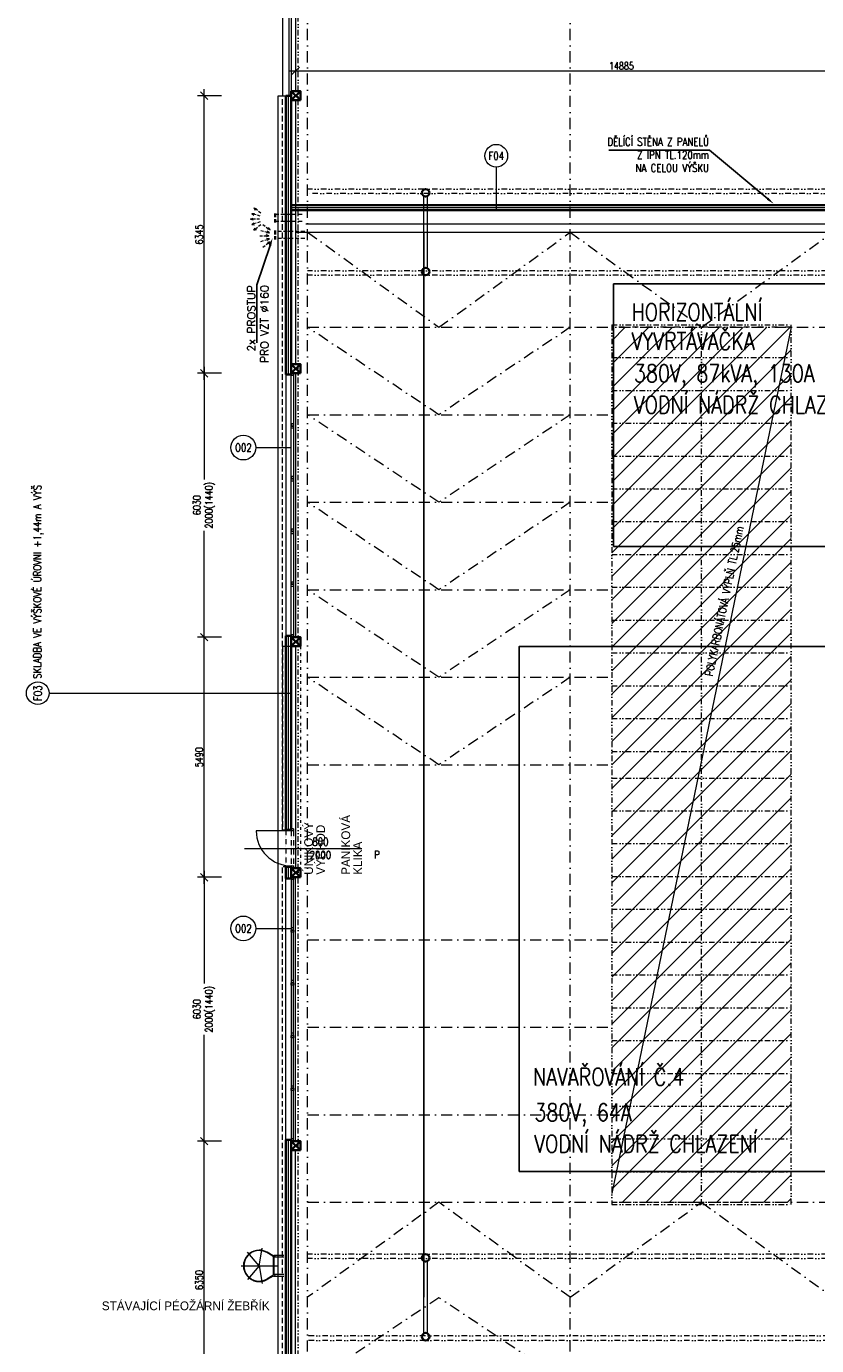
# Model space of a CAD drawing. Header units: millimetres. Extents: x -485339 to 350584, y -2181201 to -313328.
# Tile 48 of 115: x -146305 to -128254, y -1042873 to -1012719. Entities that reach past the tile are written whole.
import ezdxf
from ezdxf import colors
from ezdxf.entities.mleader import LeaderData, LeaderLine
from ezdxf.enums import TextEntityAlignment as Align
from ezdxf.math import Vec2, Vec3

# ---------------------------------------------------------------- set-up
doc = ezdxf.new("R2010")
doc.units = ezdxf.units.MM
doc.header["$LTSCALE"] = 10
for name, pattern in [('1600_OPl_00 Erdgeschoss_Architektenplan_Grundrißplan_170526$0$DASHDOT', [1, 0.5, -0.25, 0, -0.25]), ('ACAD_ISO12W100', [21, 12, -3, 0, -3, 0, -3]), ('DASHDOT', [25.4, 12.7, -6.35, 0, -6.35]), ('DASHED', [19.05, 12.7, -6.35]), ('DĚLICÍ2', [15.875, 6.35, -3.175, 0, -3.175, 0, -3.175]), ('ČÁRKOVANÁ', [19.05, 12.7, -6.35]), ('ČÁRKOVANÁ2', [9.525, 6.35, -3.175])]:
    doc.linetypes.add(name, pattern=pattern)
doc.layers.get('Defpoints').update_dxf_attribs({"color": 201})
for name, color, linetype, lineweight in [('1VZT', 150, 'DASHED', 18), ('N_dveře', 10, 'Continuous', 18), ('N_kóty', 10, 'Continuous', 18), ('N_okna', 10, 'Continuous', 18), ('N_popis', 10, 'Continuous', 18), ('N_popis_otvory', 10, 'Continuous', 18), ('N_čáry_dělící stěna', 212, 'ČÁRKOVANÁ', 35), ('N_čáry_obv.plášt', 212, 'Continuous', 18), ('N_čáry_obv.plášt_obrys', 212, 'Continuous', 35), ('N_čáry_plné', 10, 'Continuous', 18), ('N_čáry_pod', 10, 'ČÁRKOVANÁ', 18), ('N_šrary', 10, 'Continuous', 18), ('PBŘ', 160, 'Continuous', 18), ('St_lehký obvodový plášť', 152, 'Continuous', 18), ('St_sloupy_konstrukce haly', 5, 'Continuous', 35), ('St_sloupy_opláštění_půdorys', 25, 'Continuous', 35), ('St_čáry_nad', 250, 'DĚLICÍ2', 18), ('St_čáry_osy', 250, 'DASHDOT', 18), ('St_čáry_plné', 250, 'Continuous', 18), ('St_čáry_pod', 250, 'ČÁRKOVANÁ2', 18)]:
    doc.layers.add(name, color=color, linetype=linetype, lineweight=lineweight)
for name, color, linetype in [('_HROMOSVOD', 251, 'Continuous'), ('VYBAVENÍ', 222, 'Continuous'), ('VYBAVENÍ_POPIS', 222, 'Continuous'), ('VYBAVENÍ_POŽADAVKY', 200, 'Continuous')]:
    doc.layers.add(name, color=color, linetype=linetype)
doc.layers.add('St_plocha_místn', color=140, linetype='Continuous', lineweight=18, plot=False)
doc.styles.add('Andy', font='txt')
doc.styles.get("Standard").update_dxf_attribs({"font": 'simplex.shx', "width": 0.8})
doc.linetypes.add('ZIGZAG', pattern='A,0.00254,-5.08,[131,ltypeshp.shx,S=5.08,R=0,X=-5.08,Y=0],-10.16,[131,ltypeshp.shx,S=5.08,R=180,X=5.08,Y=0],-5.08', length=20.32254)
doc.dimstyles.new('stavebníM100', dxfattribs={"dimtxt": 165, "dimasz": 170, "dimexe": 150, "dimexo": 100, "dimgap": 30, "dimtad": 1, "dimdec": 0, "dimtxsty": 'Standard', "dimblk": 'OBLIQUE', "dimcen": -2.5, "dimdle": 150, "dimclrd": 256, "dimclre": 256, "dimclrt": 256, "dimadec": 4, "dimazin": 0, "dimtfac": 1, "dimtdec": 0, "dimtmove": 2, "dimatfit": 3, "dimldrblk": 'OBLIQUE', "dimfxl": 400, "dimfxlon": 1, "dimlwd": -1, "dimlwe": -1, "dimarcsym": 0})

# ---------------------------------------------------------------- blocks, each defined once
blk = doc.blocks.new('G$CD8A98CDB')
at = {"layer": 'St_sloupy_konstrukce haly', "color": 250, "lineweight": 18, "ltscale": 2}
for points in [[(-825, 0), (825, 0)], [(-825, -80), (825, -80)]]:
    blk.add_lwpolyline(points, dxfattribs=at)
at = {"layer": 'St_sloupy_konstrukce haly', "ltscale": 2}
for centre in [(-900, -40), (900, -40)]:
    blk.add_circle(centre, 85, dxfattribs=at)
blk = doc.blocks.new('G$C0F2906C7')
at = {"layer": 'St_sloupy_opláštění_půdorys', "ltscale": 2}
blk.add_lwpolyline([(-105, -105), (105, -105), (105, 105), (-105, 105)], close=True, dxfattribs=at)
for points in [[(-105, 105), (105, -105)], [(105, 105), (-105, -105)]]:
    blk.add_lwpolyline(points, dxfattribs=at)
blk = doc.blocks.new('G$C7F8F446A')
at = {"layer": 'St_čáry_plné', "color": 0, "linetype": 'ByBlock', "ltscale": 2}
for p, q in [((20055, 4100), (-55, 4100)), ((-55, 0), (20055, 0))]:
    blk.add_line(p, q, dxfattribs=at)
for points in [[(-55, 4100), (-55, 0)], [(695, 4100), (695, 0)], [(1445, 4100), (1445, 0)], [(2195, 4100), (2195, 0)], [(2945, 4100), (2945, 0)], [(3695, 4100), (3695, 0)], [(4445, 4100), (4445, 0)], [(5195, 4100), (5195, 0)], [(5945, 4100), (5945, 0)], [(6695, 4100), (6695, 0)], [(7445, 4100), (7445, 0)], [(8195, 4100), (8195, 0)], [(8945, 4100), (8945, 0)], [(9695, 4100), (9695, 0)], [(10305, 4100), (10305, 0)], [(11055, 4100), (11055, 0)], [(11805, 4100), (11805, 0)], [(12555, 4100), (12555, 0)], [(13305, 4100), (13305, 0)], [(14055, 4100), (14055, 0)], [(14805, 4100), (14805, 0)], [(15555, 4100), (15555, 0)], [(16305, 4100), (16305, 0)], [(17055, 4100), (17055, 0)], [(17805, 4100), (17805, 0)], [(18555, 4100), (18555, 0)], [(19305, 4100), (19305, 0)], [(20055, 4100), (20055, 0)], [(-55, 2050), (20000, 2050)]]:
    blk.add_lwpolyline(points, dxfattribs=at)
at = {"layer": 'St_čáry_pod', "color": 0, "linetype": 'ByBlock', "ltscale": 2}
for p, q in [((0, 4100), (0, 0)), ((20000, 0), (20000, 4100))]:
    blk.add_line(p, q, dxfattribs=at)
blk = doc.blocks.new('*U1151')
at = {"layer": 'St_čáry_osy', "ltscale": 2}
blk.add_lwpolyline([(3000, 1000), (0, -1000), (-3000, 1000)], dxfattribs=at)
blk = doc.blocks.new('*U1150')
at = {"layer": 'St_čáry_osy', "ltscale": 2}
for p in [(0, 0), (0, -2000), (0, -4000), (0, -6000), (0, -8000)]:
    blk.add_blockref('*U1151', p, dxfattribs=at)
blk = doc.blocks.new('*U1165')
at = {"layer": 'St_čáry_osy', "ltscale": 2}
blk.add_lwpolyline([(3000, -1000), (0, 1000), (-3000, -1000)], dxfattribs=at)
blk = doc.blocks.new('*U1164')
at = {"layer": 'St_čáry_osy', "ltscale": 2}
for p in [(0, 14000), (0, 12000), (0, 10000), (0, 8000), (0, 6000), (0, 4000), (0, 2000), (0, 0)]:
    blk.add_blockref('*U1165', p, dxfattribs=at)
blk = doc.blocks.new('G$CA450B66E')
at = {"layer": 'N_okna'}
for p, q in [((0, 0), (0, 50)), ((0, 50), (0, 0)), ((0, 50), (52, 50)), ((1206, 50), (0, 50)), ((52, 0), (0, 0)), ((0, 0), (1206, 0)), ((52, 50), (52, 0)), ((1154, 50), (1154, 0)), ((1206, 50), (1154, 50)), ((1154, 0), (1206, 0)), ((1206, 0), (1206, 50)), ((1206, 0), (1206, 50)), ((1206, 50), (1206, 0)), ((1206, 0), (1206, 50)), ((1206, 0), (1206, 50)), ((1206, 50), (1206, 0)), ((1206, 50), (1206, 50)), ((1206, 50), (1258, 50)), ((2412, 50), (1206, 50)), ((1206, 0), (1206, 0)), ((1258, 0), (1206, 0)), ((1206, 0), (2412, 0)), ((1258, 50), (1258, 0)), ((2360, 50), (2360, 0)), ((2412, 50), (2360, 50)), ((2360, 0), (2412, 0)), ((2412, 0), (2412, 50)), ((2412, 0), (2412, 50)), ((2412, 50), (2412, 0)), ((2412, 0), (2412, 50)), ((2412, 0), (2412, 50)), ((2412, 50), (2412, 0)), ((2412, 50), (2412, 50)), ((2412, 50), (2464, 50)), ((3618, 50), (2412, 50)), ((2412, 0), (2412, 0)), ((2464, 0), (2412, 0)), ((2412, 0), (3618, 0)), ((2464, 50), (2464, 0)), ((3566, 50), (3566, 0)), ((3618, 50), (3566, 50)), ((3566, 0), (3618, 0)), ((3618, 0), (3618, 50)), ((3618, 0), (3618, 50)), ((3618, 50), (3618, 0)), ((3618, 0), (3618, 50)), ((3618, 0), (3618, 50)), ((3618, 50), (3618, 0)), ((3618, 50), (3618, 50)), ((3618, 50), (3670, 50)), ((4824, 50), (3618, 50)), ((3618, 0), (3618, 0)), ((3670, 0), (3618, 0)), ((3618, 0), (4824, 0)), ((3670, 50), (3670, 0)), ((4772, 50), (4772, 0)), ((4824, 50), (4772, 50)), ((4772, 0), (4824, 0)), ((4824, 0), (4824, 50)), ((4824, 0), (4824, 50)), ((4824, 50), (4824, 0)), ((4824, 0), (4824, 50)), ((4824, 0), (4824, 50)), ((4824, 50), (4824, 0)), ((4824, 50), (4824, 50)), ((4824, 50), (4876, 50)), ((6030, 50), (4824, 50)), ((4824, 0), (4824, 0)), ((4876, 0), (4824, 0)), ((4824, 0), (6030, 0)), ((4876, 50), (4876, 0)), ((5978, 50), (5978, 0)), ((6030, 50), (5978, 50)), ((5978, 0), (6030, 0)), ((6030, 0), (6030, 50)), ((6030, 0), (6030, 50))]:
    blk.add_line(p, q, dxfattribs=at)
blk.add_lwpolyline([(0, 0), (6030, 0), (6030, 50), (0, 50)], close=True, dxfattribs=at)
blk = doc.blocks.new('_OBLIQUE')
at = {"color": 0, "linetype": 'ByBlock'}
blk.add_line((-0.5, -0.5), (0.5, 0.5), dxfattribs=at)
blk = doc.blocks.new('*D2353')
at = {"layer": 'Defpoints', "color": 0, "transparency": 16777216}
for p in [(-142246, -1038198), (-141091, -1038198), (-141211, -1044548)]:
    blk.add_point(p, dxfattribs=at)
at = {"layer": 'N_kóty', "transparency": 16777216}
for p, q in [((-141846, -1038198), (-142396, -1038198)), ((-142246, -1044698), (-142246, -1038048)), ((-141846, -1044548), (-142396, -1044548))]:
    blk.add_line(p, q, dxfattribs=at)
at = {"layer": 'N_kóty', "linetype": 'ByBlock', "transparency": 16777216, "xscale": 170, "yscale": 170, "zscale": 170}
for p, rotation in [((-142246, -1038198), 90), ((-142246, -1044548), 270)]:
    blk.add_blockref('_OBLIQUE', p, dxfattribs=dict(at, rotation=rotation))
at = {"layer": 'N_kóty', "transparency": 16777216, "insert": (-142358, -1041373), "char_height": 165, "attachment_point": 5, "rotation": 90}
blk.add_mtext('6350', dxfattribs=at)
blk = doc.blocks.new('*D2354')
at = {"layer": 'Defpoints', "color": 0, "transparency": 16777216}
for p in [(-142246, -1032168), (-141091, -1032168), (-141091, -1038198)]:
    blk.add_point(p, dxfattribs=at)
at = {"layer": 'N_kóty', "transparency": 16777216}
for p, q in [((-141846, -1032168), (-142396, -1032168)), ((-142246, -1032018), (-142246, -1034596)), ((-142246, -1038348), (-142246, -1035769)), ((-141846, -1038198), (-142396, -1038198))]:
    blk.add_line(p, q, dxfattribs=at)
at = {"layer": 'N_kóty', "linetype": 'ByBlock', "transparency": 16777216, "xscale": 170, "yscale": 170, "zscale": 170}
for p, rotation in [((-142246, -1032168), 90), ((-142246, -1038198), 270)]:
    blk.add_blockref('_OBLIQUE', p, dxfattribs=dict(at, rotation=rotation))
at = {"layer": 'N_kóty', "transparency": 16777216, "insert": (-142246, -1035183), "char_height": 165, "attachment_point": 5, "rotation": 90}
blk.add_mtext('6030\\P2000(1440)', dxfattribs=at)
blk = doc.blocks.new('*D2355')
at = {"layer": 'Defpoints', "color": 0, "transparency": 16777216}
for p in [(-142246, -1026678), (-141091, -1026678), (-141091, -1032168)]:
    blk.add_point(p, dxfattribs=at)
at = {"layer": 'N_kóty', "transparency": 16777216}
for p, q in [((-141846, -1026678), (-142396, -1026678)), ((-142246, -1032318), (-142246, -1026528)), ((-141846, -1032168), (-142396, -1032168))]:
    blk.add_line(p, q, dxfattribs=at)
at = {"layer": 'N_kóty', "linetype": 'ByBlock', "transparency": 16777216, "xscale": 170, "yscale": 170, "zscale": 170}
for p, rotation in [((-142246, -1026678), 90), ((-142246, -1032168), 270)]:
    blk.add_blockref('_OBLIQUE', p, dxfattribs=dict(at, rotation=rotation))
at = {"layer": 'N_kóty', "transparency": 16777216, "insert": (-142358, -1029423), "char_height": 165, "attachment_point": 5, "rotation": 90}
blk.add_mtext('5490', dxfattribs=at)
blk = doc.blocks.new('*D2356')
at = {"layer": 'Defpoints', "color": 0, "transparency": 16777216}
for p in [(-142246, -1020648), (-141091, -1020648), (-141091, -1026678)]:
    blk.add_point(p, dxfattribs=at)
at = {"layer": 'N_kóty', "transparency": 16777216}
for p, q in [((-141846, -1020648), (-142396, -1020648)), ((-142246, -1020498), (-142246, -1023076)), ((-142246, -1026828), (-142246, -1024249)), ((-141846, -1026678), (-142396, -1026678))]:
    blk.add_line(p, q, dxfattribs=at)
at = {"layer": 'N_kóty', "linetype": 'ByBlock', "transparency": 16777216, "xscale": 170, "yscale": 170, "zscale": 170}
for p, rotation in [((-142246, -1020648), 90), ((-142246, -1026678), 270)]:
    blk.add_blockref('_OBLIQUE', p, dxfattribs=dict(at, rotation=rotation))
at = {"layer": 'N_kóty', "transparency": 16777216, "insert": (-142246, -1023663), "char_height": 165, "attachment_point": 5, "rotation": 90}
blk.add_mtext('6030\\P2000(1440)', dxfattribs=at)
blk = doc.blocks.new('*D2357')
at = {"layer": 'Defpoints', "color": 0, "transparency": 16777216}
for p in [(-142246, -1014303), (-141091, -1014303), (-141091, -1020648)]:
    blk.add_point(p, dxfattribs=at)
at = {"layer": 'N_kóty', "transparency": 16777216}
for p, q in [((-141846, -1014303), (-142396, -1014303)), ((-142246, -1020798), (-142246, -1014153)), ((-141846, -1020648), (-142396, -1020648))]:
    blk.add_line(p, q, dxfattribs=at)
at = {"layer": 'N_kóty', "linetype": 'ByBlock', "transparency": 16777216, "xscale": 170, "yscale": 170, "zscale": 170}
for p, rotation in [((-142246, -1014303), 90), ((-142246, -1020648), 270)]:
    blk.add_blockref('_OBLIQUE', p, dxfattribs=dict(at, rotation=rotation))
at = {"layer": 'N_kóty', "transparency": 16777216, "insert": (-142358, -1017475), "char_height": 165, "attachment_point": 5, "rotation": 90}
blk.add_mtext('6345', dxfattribs=at)
blk = doc.blocks.new('*D2510')
at = {"layer": 'Defpoints', "color": 0, "transparency": 16777216}
for p in [(-125268, -1013735), (-140153, -1016803), (-125268, -1016803)]:
    blk.add_point(p, dxfattribs=at)
at = {"layer": 'N_kóty', "transparency": 16777216}
for p, q in [((-140303, -1013735), (-125118, -1013735)), ((-140153, -1014135), (-140153, -1013585)), ((-125268, -1014135), (-125268, -1013585))]:
    blk.add_line(p, q, dxfattribs=at)
at = {"layer": 'N_kóty', "linetype": 'ByBlock', "transparency": 16777216, "xscale": 170, "yscale": 170, "zscale": 170, "rotation": 180}
blk.add_blockref('_OBLIQUE', (-140153, -1013735), dxfattribs=at)
at = {"layer": 'N_kóty', "linetype": 'ByBlock', "transparency": 16777216, "xscale": 170, "yscale": 170, "zscale": 170}
blk.add_blockref('_OBLIQUE', (-125268, -1013735), dxfattribs=at)
at = {"layer": 'N_kóty', "transparency": 16777216, "insert": (-132711, -1013622), "char_height": 165, "attachment_point": 5}
blk.add_mtext('14885', dxfattribs=at)
blk = doc.blocks.new('rhbfdgb')
at = {"layer": '1VZT', "ltscale": 0.5}
for p, q in [((-359271, 269163), (-359108, 269286)), ((-359108, 269286), (-359171, 269266)), ((-359108, 269286), (-359144, 269231)), ((-359257, 269095), (-359061, 269154)), ((-359241, 269028), (-359035, 269028)), ((-359061, 269154), (-359127, 269157)), ((-359061, 269154), (-359114, 269114)), ((-359035, 269028), (-359098, 269050)), ((-359035, 269028), (-359098, 269005)), ((-359271, 268893), (-359108, 268770)), ((-359257, 268961), (-359061, 268902)), ((-359108, 268770), (-359171, 268790)), ((-359108, 268770), (-359144, 268825)), ((-359061, 268902), (-359127, 268899)), ((-359061, 268902), (-359114, 268942))]:
    blk.add_line(p, q, dxfattribs=at)
blk = doc.blocks.new('fvdfv')
at = {"layer": '1VZT', "ltscale": 0.5}
for p, q in [((-210395, 270483), (-210198, 270424)), ((-210348, 270616), (-210184, 270492)), ((-210184, 270492), (-210247, 270512)), ((-210184, 270492), (-210220, 270547)), ((-210420, 270358), (-210215, 270358)), ((-210395, 270232), (-210198, 270290)), ((-210348, 270099), (-210184, 270223)), ((-210215, 270358), (-210277, 270380)), ((-210215, 270358), (-210277, 270336)), ((-210198, 270424), (-210264, 270421)), ((-210198, 270290), (-210264, 270294)), ((-210198, 270424), (-210251, 270463)), ((-210198, 270290), (-210251, 270251)), ((-210184, 270223), (-210247, 270203)), ((-210184, 270223), (-210220, 270167))]:
    blk.add_line(p, q, dxfattribs=at)
blk = doc.blocks.new('A$C24EE0DA8')
at = {"linetype": 'Continuous'}
for p, q in [((0, 0), (0.23, 0)), ((0.246, -0.008), (0.386, 0.072)), ((0.25, -0.017), (0.391, 0.064)), ((0.48, 0.1), (0.529, 0.109)), ((0.53, 0.104), (0.48, 0.095)), ((0.48, 0.095), (0.48, 0.1)), ((0.529, 0.109), (0.53, 0.104)), ((0.768, 0.04), (0.771, 0.044)), ((0.806, 0.008), (0.768, 0.04)), ((0.771, 0.044), (0.809, 0.012)), ((0.809, 0.012), (0.806, 0.008)), ((0, -0.04), (0.23, -0.04)), ((0.22, -0.037), (0.22, -0.443)), ((0.24, -0.037), (0.24, -0.443)), ((0.91, -0.215), (0.915, -0.215)), ((0.91, -0.265), (0.91, -0.215)), ((0.915, -0.265), (0.91, -0.265)), ((0.915, -0.215), (0.915, -0.265)), ((0, -0.44), (0.23, -0.44)), ((0, -0.48), (0.23, -0.48)), ((0.246, -0.472), (0.386, -0.553)), ((0.25, -0.463), (0.391, -0.544)), ((0.48, -0.575), (0.53, -0.584)), ((0.48, -0.58), (0.48, -0.575)), ((0.529, -0.589), (0.48, -0.58)), ((0.53, -0.584), (0.529, -0.589)), ((0.768, -0.52), (0.806, -0.488)), ((0.771, -0.524), (0.768, -0.52)), ((0.809, -0.492), (0.771, -0.524)), ((0.806, -0.488), (0.809, -0.492))]:
    blk.add_line(p, q, dxfattribs=at)
at = {"linetype": '1600_OPl_00 Erdgeschoss_Architektenplan_Grundrißplan_170526$0$DASHDOT'}
for p, q in [((0.565, -0.24), (0.494, 0.164)), ((0.565, -0.24), (0.829, 0.074)), ((0.975, -0.24), (0.155, -0.24)), ((0.565, -0.24), (0.494, -0.644)), ((0.565, -0.24), (0.829, -0.554))]:
    blk.add_line(p, q, dxfattribs=at)
at = {"linetype": 'Continuous'}
for centre, radius in [((0.23, -0.02), 0.02), ((0.23, -0.46), 0.02), ((0.24, -0.395), 0)]:
    blk.add_circle(centre, radius, dxfattribs=at)
for radius, start, end in [(0.36, 240.2393, 119.7607), (0.35, 240.2389, 119.7611)]:
    blk.add_arc((0.565, -0.24), radius, start, end, dxfattribs=at)

msp = doc.modelspace()

# ---------------------------------------------------------------- hatches: boundary and pattern name
at = {"layer": 'N_šrary', "linetype": 'DASHED'}
h = msp.add_hatch(dxfattribs=at)
h.set_pattern_fill('ANSI31', color=256, scale=120)
h.set_pattern_definition([(45, (12000, -425057.46), (-269.40768, 269.40768), [])])
h.paths.add_polyline_path([(-132934.2, -1039594.2), (-128834.1, -1039593.6), (-128834.2, -1019594.2), (-132934.2, -1019594.2)])

# ---------------------------------------------------------------- linework, layer by layer
at = {"layer": '1VZT', "ltscale": 0.7}
for p, q in [((-140634.4, -1016993.8), (-140634.4, -1017200.1)), ((-140615.3, -1016993.8), (-140615.3, -1017200.1)), ((-140006.5, -1017021), (-140594.6, -1017021)), ((-140634.4, -1017383.2), (-140634.4, -1017589.5)), ((-140615.3, -1017383.2), (-140615.3, -1017589.5)), ((-140006.5, -1017181), (-140594.6, -1017181)), ((-139944.7, -1017410.4), (-140594.6, -1017410.4)), ((-139944.7, -1017570.4), (-140594.6, -1017570.4))]:
    msp.add_line(p, q, dxfattribs=at)
at = {"layer": 'Defpoints', "ltscale": 2}
msp.add_lwpolyline([(-137224.9, -1041767.6), (-137224.9, -1017422.6)], dxfattribs=at)
at = {"layer": 'N_dveře'}
for points in [[(-140204.9, -1031107.6), (-141054.9, -1031107.6)], [(-140254.9, -1031057.6), (-140254.9, -1031107.6)], [(-140204.9, -1031057.6), (-140254.9, -1031057.6)], [(-140204.9, -1031057.6), (-140204.9, -1031107.6)], [(-140254.9, -1031907.6), (-140254.9, -1031957.6)], [(-140254.9, -1031907.6), (-140204.9, -1031907.6)], [(-140204.9, -1031907.6), (-140204.9, -1031957.6)]]:
    msp.add_lwpolyline(points, dxfattribs=at)
at = {"layer": 'N_dveře', "linetype": 'ACAD_ISO12W100'}
for points in [[(-140374.9, -1031082.6), (-140374.9, -1031922.6)], [(-140254.9, -1031107.6), (-140254.9, -1031907.6)], [(-140204.9, -1031107.6), (-140204.9, -1031907.6)]]:
    msp.add_lwpolyline(points, dxfattribs=at)
at = {"layer": 'N_dveře'}
msp.add_arc((-140254.9, -1031107.6), 800, 180, 270, dxfattribs=at)
at = {"layer": 'N_popis'}
for points in [[(-135571.8, -1015936.1), (-135571.8, -1016922.8)], [(-128834.2, -1019594.2), (-132934.2, -1039394.2)], [(-145785.4, -1027959.7), (-140254.9, -1027959.7)]]:
    msp.add_lwpolyline(points, dxfattribs=at)
for centre in [(-135571.8, -1015676.2), (-146045.3, -1027959.7)]:
    msp.add_circle(centre, 259.9, dxfattribs=at)
at = {"layer": 'N_popis_otvory'}
for points in [[(-141065.4, -1022344.8), (-140254.9, -1022344.8)], [(-141319.5, -1031507.6), (-138651.3, -1031507.6)], [(-141065.4, -1033335.9), (-140254.9, -1033335.9)]]:
    msp.add_lwpolyline(points, dxfattribs=at)
for centre in [(-141348.6, -1022346.1), (-141348.6, -1033337.3)]:
    msp.add_circle(centre, 283.2, dxfattribs=at)
at = {"layer": 'N_čáry_dělící stěna', "ltscale": 2}
for points in [[(-140254.9, -1016802.8), (-125269.9, -1016802.8)], [(-140254.9, -1016922.8), (-125389.9, -1016922.8)]]:
    msp.add_lwpolyline(points, dxfattribs=at)
at = {"layer": 'N_čáry_obv.plášt', "linetype": 'ZIGZAG'}
for points in [[(-140314.9, -1020673.7), (-140314.9, -1014302.6)], [(-122964.9, -1017622.9), (-125329.9, -1017622.9), (-125329.9, -1016862.8), (-140254.9, -1016862.7)], [(-140314.9, -1031082.6), (-140314.9, -1026651.7)], [(-140314.9, -1032193.5), (-140314.9, -1031932.6)], [(-140314.9, -1044547.6), (-140314.9, -1038171.6)]]:
    msp.add_lwpolyline(points, dxfattribs=at)
at = {"layer": 'N_čáry_obv.plášt'}
for points in [[(-140374.9, -1020673.7), (-140374.9, -1026651.7)], [(-140374.9, -1038171.6), (-140374.9, -1032193.5)]]:
    msp.add_lwpolyline(points, dxfattribs=at)
at = {"layer": 'N_čáry_obv.plášt_obrys'}
for points in [[(-140374.9, -1014302.6), (-140254.9, -1014302.6)], [(-140374.9, -1020673.7), (-140374.9, -1014302.6)], [(-140254.9, -1020673.7), (-140254.9, -1014302.6)], [(-122964.9, -1017562.9), (-125269.9, -1017562.9), (-125268.2, -1016802.7), (-140253.2, -1016802.7)], [(-122964.9, -1017682.9), (-125389.9, -1017682.9), (-125388.2, -1016922.7), (-140253.2, -1016922.7)], [(-140254.9, -1020673.7), (-140374.9, -1020673.7)], [(-140254.9, -1026651.7), (-140374.9, -1026651.7)], [(-140374.9, -1031082.6), (-140374.9, -1026651.7)], [(-140254.9, -1031082.6), (-140254.9, -1026651.7)], [(-140254.9, -1031082.6), (-140374.9, -1031082.6)], [(-140374.9, -1032193.5), (-140374.9, -1031932.6)], [(-140254.9, -1031932.6), (-140374.9, -1031932.6)], [(-140254.9, -1032193.5), (-140254.9, -1031932.6)], [(-140254.9, -1032193.5), (-140374.9, -1032193.5)], [(-140374.9, -1044547.6), (-140374.9, -1038171.6)], [(-140254.9, -1038171.6), (-140374.9, -1038171.6)], [(-140254.9, -1044542.6), (-140254.9, -1038171.6)]]:
    msp.add_lwpolyline(points, dxfattribs=at)
at = {"layer": 'N_čáry_obv.plášt_obrys', "ltscale": 2}
for points in [[(-140254.9, -1032193.5), (-140254.9, -1032147.6)], [(-140254.9, -1044542.6), (-140254.9, -1038171.6)]]:
    msp.add_lwpolyline(points, dxfattribs=at)
at = {"layer": 'N_čáry_plné', "ltscale": 2}
msp.add_lwpolyline([(-140554.9, -1044547.6), (-140554.9, -1014302.6)], dxfattribs=at)
at = {"layer": 'N_čáry_plné'}
for points in [[(-140554.9, -1014302.6), (-140374.9, -1014302.6)], [(-140454.9, -1031082.6), (-140374.9, -1031082.6)]]:
    msp.add_lwpolyline(points, dxfattribs=at)
at = {"layer": 'N_čáry_plné', "color": 10}
msp.add_lwpolyline([(-140154.9, -1026887.6), (-140154.9, -1031957.6)], dxfattribs=at)
at = {"layer": 'N_čáry_pod', "color": 10}
msp.add_lwpolyline([(-140454.9, -1026887.6), (-140454.9, -1031082.6)], dxfattribs=at)
at = {"layer": 'PBŘ', "lineweight": 18}
msp.add_lwpolyline([(-139924, -1017235.4), (-114285.1, -1017235.4)], dxfattribs=at)
at = {"layer": 'St_lehký obvodový plášť'}
for points in [[(-140304.9, -1014302.6), (-140304.9, -1007957.6)], [(-140254.9, -1007957.6), (-140254.9, -1014407.6)]]:
    msp.add_lwpolyline(points, dxfattribs=at)
at = {"layer": 'St_plocha_místn'}
msp.add_lwpolyline([(-43925.2, -992922.8), (-140154.9, -992922.8), (-140154.9, -996437.6), (-140044.9, -996437.6), (-140044.9, -996647.6), (-140154.9, -996647.6), (-140149.9, -1002677.6), (-140044.9, -1002677.6), (-140044.9, -1002887.6), (-140254.9, -1002887.6), (-140254.9, -1007957.6), (-140044.9, -1007957.6), (-140044.9, -1008167.6), (-140154.9, -1008167.6), (-140154.9, -1014197.6), (-140044.9, -1014197.6), (-140044.9, -1014407.6), (-140154.9, -1014407.6), (-140154.5, -1017422.6), (-122964.9, -1017420.4), (-122964.9, -1015231.2), (-101864.9, -1015242.9)], dxfattribs=at)
at = {"layer": 'St_čáry_nad', "ltscale": 2}
for points in [[(-140099.9, -1044697.6), (-140099.9, -992922.8)], [(-43825.2, -1016437.6), (-139879.9, -1016437.6)], [(-46557.7, -1016537.6), (-139879.9, -1016537.6)], [(-43825.2, -1018307.6), (-139879.9, -1018307.6)], [(-43825.2, -1018407.6), (-139879.9, -1018407.6)], [(-43825.2, -1040782.6), (-139879.9, -1040782.6)], [(-43825.2, -1040882.6), (-139879.9, -1040882.6)], [(-74604.9, -1042652.6), (-139879.9, -1042652.6)], [(-74604.9, -1042752.6), (-139879.9, -1042752.6)]]:
    msp.add_lwpolyline(points, dxfattribs=at)
at = {"layer": 'St_čáry_nad'}
msp.add_lwpolyline([(-140044.9, -1026887.6), (-140044.9, -1031957.6)], dxfattribs=at)
at = {"layer": 'St_čáry_osy', "ltscale": 2}
for points in [[(-139879.9, -1059777.6), (-139879.9, -992785.6)], [(-133879.9, -1059777.6), (-133879.9, -992785.6)], [(-139879.9, -1017422.6), (-43825.2, -1017409.8)], [(-139879.9, -1017422.6), (-136879.9, -1019595.1), (-133879.9, -1017422.6)], [(-133879.9, -1017422.6), (-130884.2, -1019595.1), (-127879.9, -1017422.6)], [(-139879.9, -1019595.1), (-43825.2, -1019582.3)], [(-139879.9, -1021595.1), (-132934.2, -1021595.1)], [(-139879.9, -1023595.1), (-132934.2, -1023595.1)], [(-139879.9, -1025595.1), (-132934.2, -1025595.1)], [(-139879.9, -1027595.1), (-132934.2, -1027595.1)], [(-139879.9, -1029595.1), (-132934.2, -1029595.1)], [(-139879.9, -1033595.1), (-132934.2, -1033595.1)], [(-139879.9, -1035595.1), (-132934.2, -1035595.1)], [(-139879.9, -1037595.1), (-132934.2, -1037595.1)], [(-139879.9, -1039595.1), (-43825.2, -1039582.3)], [(-133879.9, -1041767.6), (-136879.9, -1039595.1), (-139879.9, -1041767.6)], [(-133879.9, -1041767.6), (-130884.2, -1039595.1), (-127879.9, -1041767.6)]]:
    msp.add_lwpolyline(points, dxfattribs=at)
at = {"layer": 'St_čáry_plné', "ltscale": 2}
for points in [[(-140454.9, -1007957.6), (-140454.9, -1014302.6)], [(-140154.9, -1008167.6), (-140154.9, -1014197.6)], [(-140154.9, -1014407.6), (-140154.9, -1020437.6)], [(-140154.9, -1020647.6), (-140154.9, -1026677.6)], [(-140454.9, -1026887.6), (-140254.9, -1026887.6)], [(-140154.9, -1038197.6), (-140154.9, -1032167.6)], [(-140154.9, -1044437.6), (-140154.9, -1038407.6)]]:
    msp.add_lwpolyline(points, dxfattribs=at)
at = {"layer": 'St_čáry_pod', "ltscale": 2}
for points in [[(-140454.9, -1031082.6), (-140454.9, -1014302.6)], [(-140454.9, -1044647.6), (-140454.9, -1031932.6)]]:
    msp.add_lwpolyline(points, dxfattribs=at)
at = {"layer": 'St_čáry_pod'}
msp.add_lwpolyline([(-140374.9, -1031932.6), (-140454.9, -1031932.6)], dxfattribs=at)
at = {"layer": 'VYBAVENÍ'}
for points in [[(-132890, -1024603.5), (-126890, -1024603.5), (-126890, -1018603.5), (-132890, -1018603.5)], [(-135048.5, -1038896.5), (-123048.5, -1038896.5), (-123048.5, -1026896.5), (-135048.5, -1026896.5)]]:
    msp.add_lwpolyline(points, close=True, dxfattribs=at)

# ---------------------------------------------------------------- block references
at = {"layer": '1VZT', "ltscale": 0.1, "xscale": -1, "rotation": 180}
msp.add_blockref('fvdfv', (69444.5, -747149.1), dxfattribs=at)
at = {"layer": '_HROMOSVOD', "rotation": 180}
msp.add_blockref('rhbfdgb', (-500219.6, -748094.3), dxfattribs=at)
at = {"layer": 'N_okna', "xscale": -1, "rotation": 270}
msp.add_blockref('G$CA450B66E', (-140254.9, -1026677.6), dxfattribs=at)
at = {"layer": 'N_okna', "rotation": 270}
msp.add_blockref('G$CA450B66E', (-140254.9, -1032167.6), dxfattribs=at)
at = {"layer": 'PBŘ', "ltscale": 2, "xscale": 1000, "yscale": 1000, "zscale": 1000, "rotation": 180}
msp.add_blockref('A$C24EE0DA8', (-140422.5, -1041289.7), dxfattribs=at)
msp.add_blockref('A$C24EE0DA8', (-140422.5, -1041289.7), dxfattribs=at)
at = {"layer": 'St_sloupy_konstrukce haly', "ltscale": 2, "rotation": 90}
for p in [(-137224.9, -1017422.6), (-137224.9, -1041767.6)]:
    msp.add_blockref('G$CD8A98CDB', p, dxfattribs=at)
at = {"layer": 'St_sloupy_opláštění_půdorys', "ltscale": 2, "rotation": 90}
for p in [(-140149.9, -1014302.6), (-140149.9, -1020542.6), (-140149.9, -1026782.6), (-140149.9, -1032062.6), (-140149.9, -1038302.6)]:
    msp.add_blockref('G$C0F2906C7', p, dxfattribs=at)
at = {"layer": 'St_čáry_nad', "ltscale": 2, "rotation": 90}
msp.add_blockref('G$C7F8F446A', (-128834.2, -1039594.2), dxfattribs=at)
at = {"layer": 'St_čáry_osy', "ltscale": 2}
for name, p in [('*U1150', (-136879.9, -1020595.1)), ('*U1164', (-136879.9, -1056777.6))]:
    msp.add_blockref(name, p, dxfattribs=at)

# ---------------------------------------------------------------- texts
at = {"layer": 'N_popis', "width": 0.8}
msp.add_text('F04', height=180, dxfattribs=at).set_placement((-135571.8, -1015676.2), align=Align.MIDDLE_CENTER)
for s, rotation, p in [('SKLADBA VE VÝŠKOVÉ ÚROVNI +1,44m A VÝŠ', 90, (-145965.8, -1027629.5)), ('POLYKARBONÁTOVÁ VÝPLŇ TL.25mm', 78.30106, (-130628.1, -1027582.2))]:
    msp.add_text(s, height=180, rotation=rotation, dxfattribs=at).set_placement(p)
msp.add_text('F03', height=180, rotation=90, dxfattribs=at).set_placement((-146045.3, -1027959.7), align=Align.MIDDLE_CENTER)
at = {"layer": 'N_popis_otvory', "width": 0.8}
for s, p in [('O02', (-141348.6, -1022346.1)), ('P', (-138296.7, -1031650.9)), ('O02', (-141348.6, -1033337.3))]:
    msp.add_text(s, height=180, dxfattribs=at).set_placement(p, align=Align.MIDDLE_CENTER)
at = {"layer": 'N_popis_otvory', "insert": (-139588.7, -1031507.6), "char_height": 180, "width": 1342.526, "attachment_point": 5}
msp.add_mtext('800\\P2000', dxfattribs=at)
at = {"layer": 'PBŘ', "ltscale": 2, "style": 'Andy'}
for s, p in [('ÚNIKOVÝ', (-139758, -1032110.5)), ('PANIKOVÁ', (-138909.5, -1032110.5)), ('VÝCHOD', (-139484.2, -1032110.5)), ('KLIKA', (-138635.6, -1032110.5))]:
    msp.add_text(s, height=200, rotation=90, dxfattribs=at).set_placement(p)
msp.add_text('STÁVAJÍCÍ PÉOŽÁRNÍ ŽEBŘÍK', height=200, dxfattribs=at).set_placement((-144582.2, -1042063.1))
at = {"layer": 'VYBAVENÍ_POPIS', "width": 0.8}
for s, p in [('HORIZONTÁLNÍ', (-132478.7, -1019451.6)), ('VYVRTÁVAČKA', (-132478.7, -1020115.2)), ('NAVAŘOVÁNÍ Č.4', (-134730.7, -1036928.7))]:
    msp.add_text(s, height=400, dxfattribs=at).set_placement(p)
at = {"layer": 'VYBAVENÍ_POŽADAVKY', "width": 0.8}
for s, p in [('380V, 87kVA, 130A', (-132426.6, -1020849.9)), ('VODNÍ NÁDRŽ CHLAZENÍ', (-132426.6, -1021568.9)), ('380V, 64A', (-134701, -1037742.2)), ('VODNÍ NÁDRŽ CHLAZENÍ', (-134701, -1038461.1))]:
    msp.add_text(s, height=400, dxfattribs=at).set_placement(p)

# ---------------------------------------------------------------- dimensions: what is measured, and where the dimension line sits
at = {"layer": 'N_kóty'}
dim = msp.add_linear_dim(base=(-125268.2, -1013735), p1=(-140153.2, -1016802.7), p2=(-125268.2, -1016802.7), dimstyle='stavebníM100', dxfattribs=at)
dim.commit()
dim.dimension.update_dxf_attribs({"geometry": '*D2510', "text_midpoint": (-132710.7, -1013622.5)})
for base, p1, p2, picture, middle in [((-142245.6, -1014302.6), (-141091.2, -1020647.6), (-141091.2, -1014302.6), '*D2357', (-142358.1, -1017475.1)), ((-142245.6, -1026677.6), (-141091.2, -1032167.6), (-141091.2, -1026677.6), '*D2355', (-142358.1, -1029422.6)), ((-142245.6, -1038197.6), (-141211.2, -1044547.6), (-141091.2, -1038197.6), '*D2353', (-142358.1, -1041372.6))]:
    dim = msp.add_linear_dim(base=base, p1=p1, p2=p2, angle=90, dimstyle='stavebníM100', dxfattribs=at)
    dim.commit()
    dim.dimension.update_dxf_attribs({"geometry": picture, "text_midpoint": middle})
for base, p1, p2, picture, middle in [((-142245.6, -1020647.6), (-141091.2, -1026677.6), (-141091.2, -1020647.6), '*D2356', (-142245.6, -1023662.6)), ((-142245.6, -1032167.6), (-141091.2, -1038197.6), (-141091.2, -1032167.6), '*D2354', (-142245.6, -1035182.6))]:
    dim = msp.add_linear_dim(base=base, p1=p1, p2=p2, angle=90, text='<>\\P2000(1440)', dimstyle='stavebníM100', override={"dimtxsty": 'Standard'}, dxfattribs=at)
    dim.commit()
    dim.dimension.update_dxf_attribs({"geometry": picture, "text_midpoint": middle, "dimtype": 160})

# ---------------------------------------------------------------- leaders
at = {"layer": 'N_popis'}
ml = msp.add_multileader_mtext('Standard', dxfattribs=at)
ml.set_content('DĚLÍCÍ STĚNA Z PANELŮ\\PZ IPN TL.120mm\\PNA CELOU VÝŠKU', color=256)
ml.set_leader_properties()
ml.build(insert=Vec2(0, 0))
ml.multileader.update_dxf_attribs({"text_left_attachment_type": 6, "text_right_attachment_type": 6, "arrow_head_size": 180})
ctx = ml.context
ctx.base_point, ctx.char_height, ctx.arrow_head_size, ctx.plane_origin = Vec3(-133367.4, -1015544.5), 180, 180, Vec3(-129923.4, -1014580.1)
ctx.left_attachment, ctx.right_attachment, ctx.text_align_type = 6, 6, 2
notes = []
notes.append((ctx, [(0, (1, 1, 0), (-130701.7, -1015544.5), (-1, 0), 8, [(0, [(-129233.3, -1016774.6)], 0, [])])]))
ctx.mtext.insert, ctx.mtext.alignment, ctx.mtext.flow_direction = Vec3(-130711.7, -1015266.8), 3, 5
ml = msp.add_multileader_mtext('Standard', dxfattribs=at)
ml.set_content('{\\W1;\\A1;\\H1.00002x;\\C256;2x PROSTUP \\PPRO VZT %%C160}', color=256)
ml.set_leader_properties()
ml.build(insert=Vec2(0, 0))
ml.multileader.update_dxf_attribs({"text_left_attachment_type": 6, "text_right_attachment_type": 6, "arrow_head_size": 180})
ctx = ml.context
ctx.base_point, ctx.char_height, ctx.arrow_head_size, ctx.plane_origin, ctx.plane_x_axis, ctx.plane_y_axis = Vec3(-141041.3, -1020601.3), 180, 180, Vec3(-141978.2, -1017848.1), Vec3(0, 1), Vec3(-1, 0)
ctx.left_attachment, ctx.right_attachment, ctx.text_align_type = 6, 6, 2
notes.append((ctx, [(0, (1, 1, 0), (-141041.3, -1018626.4), (0, -1), 8, [(0, [(-140682.6, -1017556.8)], 0, [])])]))
ctx.mtext.insert, ctx.mtext.text_direction, ctx.mtext.rotation, ctx.mtext.alignment, ctx.mtext.flow_direction = Vec3(-141257.3, -1018636.4), Vec3(0, 1), 1.5707963, 3, 5
for ctx, leaders in notes:
    for number, flags, end, landing, length, lines in leaders:
        leader = LeaderData()
        leader.index, (leader.has_last_leader_line, leader.has_dogleg_vector, leader.attachment_direction) = number, flags
        leader.last_leader_point, leader.dogleg_vector, leader.dogleg_length = Vec3(end), Vec3(landing), length
        for number, points, colour, breaks in lines:
            line = LeaderLine()
            line.index, line.vertices, line.color, line.breaks = number, Vec3.list(points), colors.encode_raw_color(colour), breaks
            leader.lines.append(line)
        ctx.leaders.append(leader)

doc.saveas('drawing.dxf')
